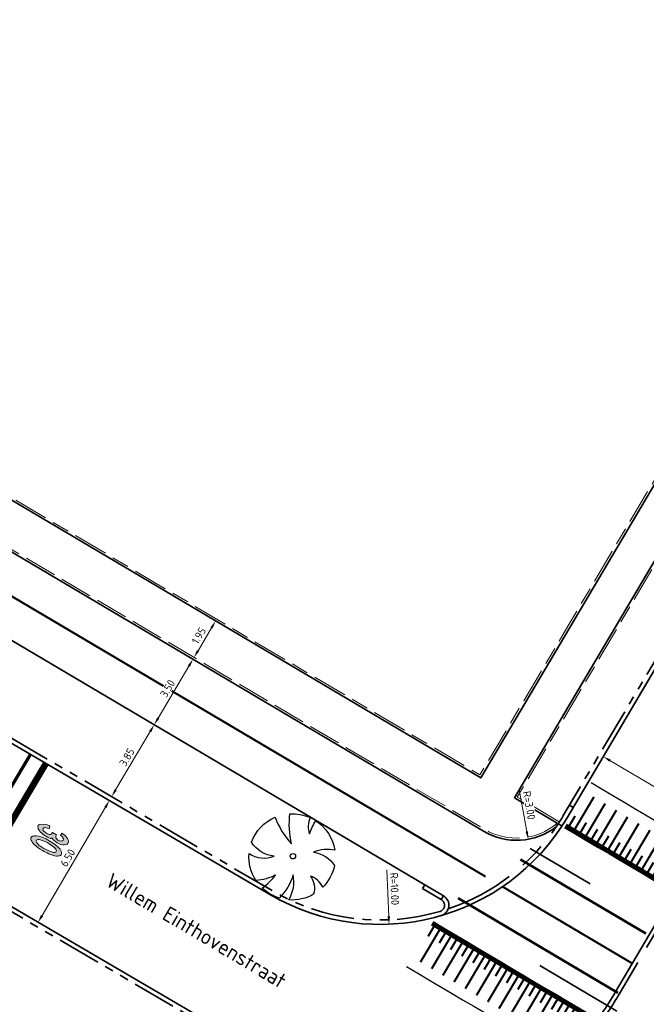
# Model space of a CAD drawing. Header units: metres. Extents: x 90561 to 91301, y 464732 to 465376.
# Tile 9 of 44: x 90888 to 90917, y 464830 to 464875. Entities that reach past the tile are written whole.
import ezdxf
from ezdxf.enums import TextEntityAlignment as Align

# ---------------------------------------------------------------- set-up
doc = ezdxf.new("R2010")
doc.units = ezdxf.units.M
for name, pattern in [('VH-GAZONBAND_100X200', [9.5, 7.5, -2]), ('VH-OPSLUITBAND_100X200', [16, 8, -2, 4, -2]), ('VH-OPSLUITBAND_150X400', [30, 16, -4, 6, -4]), ('VH-TROTTOIRBAND_180-200', [20, 10, -2, 2, -2, 2, -2]), ('VW-270-30_STREEP', [3, 2.7, -0.3]), ('VW-30-270_STREEP', [3, 0.3, -2.7]), ('VW-5050_STREEP', [1, 0.5, -0.5])]:
    doc.linetypes.add(name, pattern=pattern)
doc.layers.add('MTD-nw-markeringen', color=7, linetype='Continuous', true_color=0xffffff)
for name, color, linetype, lineweight in [('N-WE-GR-BOOM-S', 90, 'Continuous', 25), ('N-WE-VH-KANTOPSLUITING_GAZONBAND_100X200-G', 90, 'VH-GAZONBAND_100X200', 18), ('N-WE-VH-KANTOPSLUITING_OPSLUITBAND_100X200-G', 150, 'VH-OPSLUITBAND_100X200', 18), ('N-WE-VH-KANTOPSLUITING_OPSLUITBAND_200X250-G', 150, 'VH-OPSLUITBAND_150X400', 35), ('N-WE-VH-KANTOPSLUITING_TROTTOIRBAND_180 200-G', 210, 'VH-TROTTOIRBAND_180-200', 35), ('N-WE-VH-KANTOPSLUITING_VOORKANTBAND-G', 50, 'Continuous', 35), ('N-WE-VH-KANTVERHARDING-G', 210, 'Continuous', 35), ('X-XX-AL-M', 7, 'Continuous', 18), ('X-XX-AL-T35', 50, 'Continuous', 35)]:
    doc.layers.add(name, color=color, linetype=linetype, lineweight=lineweight)
for name, color, linetype, lineweight, true_color in [('N-WE-VW-MARKERING_DWARS_DRIEHOEK_5050-G', 7, 'VW-HAAIETAND50-L-N', 35, 0xffffff), ('N-WE-VW-MARKERING_DWARS_OVERSTEEK_BLOKSTREEP50-G', 7, 'VW-BLOK50-N', 50, 0xffffff), ('N-WE-VW-MARKERING_DWARS_OVERSTEEK_KANALISATIESTREEP50_010-G', 7, 'VW-5050_STREEP', 13, 0xffffff), ('N-WE-VW-MARKERING_LANGS_STREEP_27030_010-G', 7, 'VW-270-30_STREEP', 13, 0xffffff), ('N-WE-VW-MARKERING_LANGS_STREEP_30270_010-G', 7, 'VW-30-270_STREEP', 13, 0xffffff)]:
    doc.layers.add(name, color=color, linetype=linetype, lineweight=lineweight, true_color=true_color)
doc.styles.add('NLCS-ISO-M200-T18', font='NLCS-ISO.ttf', dxfattribs={"height": 0.36})
doc.linetypes.add('VW-BLOK50-N', pattern='A,0,-0.5,[148,NLCS.SHX,S=1,R=0,X=-0.5,Y=0],-0.5', length=1)
doc.linetypes.add('VW-HAAIETAND50-L-N', pattern='A,0,-0.5,[150,NLCS.SHX,S=1,R=0,X=-0.625,Y=-0.25],-0.5', length=1)
doc.dimstyles.new('NLCS-M200-T18-PIJL_L2_H1', dxfattribs={"dimscale": 0.2, "dimtxt": 2.5, "dimasz": 1.8, "dimexe": 2, "dimexo": 2, "dimgap": 0.7, "dimtad": 1, "dimzin": 0, "dimdsep": 46, "dimtxsty": 'NLCS-ISO-M200-T18', "dimcen": 0, "dimdle": 2, "dimclrd": 256, "dimclre": 256, "dimclrt": 10, "dimadec": 1, "dimazin": 0, "dimtfac": 1, "dimtdec": 3, "dimtofl": 0, "dimtmove": 0, "dimatfit": 3, "dimfxl": 2, "dimfxlon": 1, "dimtfillclr": 256, "dimtolj": 1, "dimtzin": 0, "dimlwd": -1, "dimlwe": -1, "dimarcsym": 0})

# ---------------------------------------------------------------- blocks, each defined once
blk = doc.blocks.new('*U117')
at = {"lineweight": 0}
h = blk.add_hatch(color=256, dxfattribs=at)
h.dxf.hatch_style = 1
edge = h.paths.add_edge_path(flags=16)
edge.add_line((0.2153407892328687, 2.483430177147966), (0.1922413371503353, 2.585661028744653))
edge.add_arc((1.158320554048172, 2.822681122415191), 0.9947299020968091, 179.2052304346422, 193.7848008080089, ccw=False)
edge.add_arc((2.656920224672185, 2.803869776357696), 2.493447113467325, 170.6201864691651, 179.2506680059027, ccw=False)
edge.add_arc((0.5705665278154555, 3.148508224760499), 0.3788200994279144, 155.350074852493, 170.6201864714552, ccw=False)
edge.add_arc((0.3667823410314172, 3.242022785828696), 0.1546037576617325, 125.1069921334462, 155.3500749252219, ccw=False)
edge.add_arc((0.3051497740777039, 3.300180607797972), 0.07356571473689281, 63.036497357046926, 111.7672064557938, ccw=False)
edge.add_arc((0.2150239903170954, 3.201010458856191), 0.2058804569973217, 14.218839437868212, 53.14614283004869, ccw=False)
edge.add_arc((-0.9222958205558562, 2.856651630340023), 1.394005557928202, -1.733739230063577, 16.45754424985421, ccw=False)
edge.add_arc((-1.834158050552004, 2.761717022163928), 2.305833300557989, -4.093382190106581, 1.3110847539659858, ccw=False)
edge.add_arc((0.01246871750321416, 2.619677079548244), 0.4538852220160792, 323.74353040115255, 357.151542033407, ccw=False)
edge.add_arc((0.3228775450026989, 2.398841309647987), 0.07318288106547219, 215.5350117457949, 319.4342886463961, ccw=False)
edge.add_arc((0.5639790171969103, 2.542408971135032), 0.3535917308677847, 189.6017657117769, 211.7569905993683, ccw=False)
edge = h.paths.add_edge_path()
edge.add_line((0.1593533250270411, 3.541583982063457), (0.1699737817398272, 3.558470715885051))
edge.add_arc((0.3527203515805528, 3.443537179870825), 0.2158842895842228, 112.64150768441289, 147.8332649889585, ccw=False)
edge.add_arc((0.3059313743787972, 3.555711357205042), 0.09434312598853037, 56.18569765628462, 112.64150758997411, ccw=False)
edge.add_arc((0.1737287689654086, 3.358336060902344), 0.3319026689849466, 24.172725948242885, 56.18569771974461, ccw=False)
edge.add_arc((-0.5696929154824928, 3.024654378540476), 1.146776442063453, 4.833083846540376, 24.172725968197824, ccw=False)
edge.add_arc((-7.637633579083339, 2.427032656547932), 8.239937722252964, 2.6620005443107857, 4.833083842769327, ccw=False)
edge.add_arc((-0.9892193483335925, 2.732882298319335), 1.584496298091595, -14.760658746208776, 2.7798502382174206, ccw=False)
edge.add_arc((-0.03168269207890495, 2.474197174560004), 0.5926837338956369, 322.9791172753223, 345.8372850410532, ccw=False)
edge.add_arc((0.2952359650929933, 2.227659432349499), 0.1832247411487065, 291.1123447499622, 322.97911721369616, ccw=False)
edge.add_arc((0.3251002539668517, 2.150313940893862), 0.1003139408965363, 227.5587282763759, 291.1123446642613, ccw=False)
edge.add_arc((0.5510009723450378, 2.397349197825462), 0.4350639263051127, 205.5019819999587, 227.5587284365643, ccw=False)
edge.add_arc((1.196842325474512, 2.705427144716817), 1.150621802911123, 181.525285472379, 205.5019819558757, ccw=False)
edge.add_arc((4.992560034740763, 2.815069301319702), 4.947920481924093, 177.5729836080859, 181.624506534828, ccw=False)
edge.add_arc((1.870668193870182, 2.951450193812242), 1.823058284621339, 165.9398917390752, 177.7004745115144, ccw=False)
edge.add_arc((0.7180547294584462, 3.240113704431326), 0.634847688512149, 151.6490979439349, 165.9398917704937, ccw=False)
edge = h.paths.add_edge_path()
edge.add_line((-0.433405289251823, 3.156215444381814), (-0.5506582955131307, 3.177803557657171))
edge.add_line((-0.5506582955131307, 3.177803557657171), (-0.550308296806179, 3.21589154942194))
edge.add_arc((0.08953444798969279, 3.210011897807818), 0.639869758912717, 152.0248564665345, 179.4735116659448, ccw=False)
edge.add_arc((-0.1970335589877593, 3.362223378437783), 0.3153862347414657, 121.47428038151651, 152.0248564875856, ccw=False)
edge.add_arc((-0.295007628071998, 3.522263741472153), 0.1277380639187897, 45.36828592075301, 121.4742803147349, ccw=False)
edge.add_arc((-0.5399685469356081, 3.274133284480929), 0.4764135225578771, 5.152643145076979, 45.3682859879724, ccw=False)
edge.add_arc((-1.029533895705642, 3.229987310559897), 0.9679652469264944, -19.909206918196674, 5.152643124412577, ccw=False)
edge.add_line((-0.119420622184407, 2.900365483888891), (-0.1242708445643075, 2.883806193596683))
edge.add_line((-0.1242708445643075, 2.883806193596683), (-0.1117886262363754, 2.878808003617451))
edge.add_arc((-0.1317779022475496, 2.828887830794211), 0.05377355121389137, 12.381373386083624, 68.17761069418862, ccw=False)
edge.add_arc((-1.162594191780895, 2.602599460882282), 1.109135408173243, -20.092274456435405, 12.381373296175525, ccw=False)
edge.add_arc((-0.4238798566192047, 2.332381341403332), 0.3225499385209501, 304.453067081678, 339.90772557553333, ccw=False)
edge.add_arc((-0.2943284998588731, 2.143551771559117), 0.09355177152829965, 264.91182275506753, 304.45306710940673, ccw=False)
edge.add_arc((-0.2917061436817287, 2.173003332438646), 0.123119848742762, 221.663957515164, 264.91182280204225, ccw=False)
edge.add_arc((0.1284026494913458, 2.546832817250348), 0.6854719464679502, 181.9530635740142, 221.6639574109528, ccw=False)
edge.add_line((-0.5566710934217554, 2.523471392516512), (-0.420106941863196, 2.558354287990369))
edge.add_line((-0.420106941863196, 2.558354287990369), (-0.4098457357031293, 2.482077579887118))
edge.add_arc((0.07070959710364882, 2.546724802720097), 0.4848842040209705, 187.6617782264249, 203.1929710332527)
edge.add_arc((-0.3072822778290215, 2.38477216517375), 0.07365857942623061, 203.1929710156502, 279.1865597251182)
edge.add_arc((-0.3121078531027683, 2.414610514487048), 0.1038846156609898, 279.1865597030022, 344.8563505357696)
edge.add_arc((-0.8713047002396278, 2.565950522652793), 0.6831987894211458, 344.8563506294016, 360.8224369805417)
edge.add_arc((-0.567840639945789, 2.570306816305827), 0.3797034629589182, 0.8224368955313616, 25.75633292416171)
edge.add_arc((-0.2958417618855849, 2.701540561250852), 0.07770067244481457, 25.75633297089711, 94.68945699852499)
edge.add_line((-0.302194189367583, 2.778981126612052), (-0.3554343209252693, 2.779470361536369))
edge.add_line((-0.3554343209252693, 2.779470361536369), (-0.3534509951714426, 2.995302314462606))
edge.add_line((-0.3534509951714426, 2.995302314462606), (-0.3190014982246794, 2.994985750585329))
edge.add_arc((-0.3180395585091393, 3.09966715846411), 0.1046858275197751, 269.4735117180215, 323.3515363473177)
edge.add_arc((-0.4325192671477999, 3.184837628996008), 0.2473729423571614, 323.3515362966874, 369.4055345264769)
edge.add_arc((-0.5404750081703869, 3.166954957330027), 0.3567997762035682, 9.405534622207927, 25.10110790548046)
edge.add_arc((-0.3087022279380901, 3.275530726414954), 0.1008557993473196, 25.10110782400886, 155.678290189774)
edge.add_arc((-0.06291832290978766, 3.164442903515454), 0.3705783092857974, 155.6782902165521, 181.272166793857)
for points in [[(-0.433405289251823, 3.156215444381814), (-0.5506582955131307, 3.177803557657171), (-0.550308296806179, 3.21589154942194, -0.1203433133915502), (-0.4755672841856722, 3.510167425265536, -0.1340972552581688), (-0.3617016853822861, 3.631208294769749, -0.3448450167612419), (-0.2052656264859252, 3.613166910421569, -0.1772973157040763), (-0.06548022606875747, 3.316919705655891, -0.1097909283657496), (-0.119420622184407, 2.900365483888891), (-0.1242708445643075, 2.883806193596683), (-0.1117886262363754, 2.878808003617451, -0.2483838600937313), (-0.07925501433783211, 2.840417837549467, -0.1426489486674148), (-0.1209601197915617, 2.221574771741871, -0.1559461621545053), (-0.2414033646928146, 2.066409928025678, -0.1742637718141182), (-0.3026254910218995, 2.05036865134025, -0.1909766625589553), (-0.3836836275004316, 2.091158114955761, -0.1750265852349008), (-0.5566710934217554, 2.523471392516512), (-0.420106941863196, 2.558354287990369), (-0.4098457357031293, 2.482077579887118, 0.06787154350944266), (-0.3749880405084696, 2.355763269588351, 0.3442963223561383), (-0.2955227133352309, 2.312058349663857, 0.2946469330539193), (-0.2118307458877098, 2.38747170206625, 0.06977811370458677), (-0.1881762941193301, 2.575756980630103, 0.1092259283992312), (-0.2258606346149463, 2.735304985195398, 0.3101883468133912), (-0.302194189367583, 2.778981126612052), (-0.3554343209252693, 2.779470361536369), (-0.3534509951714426, 2.995302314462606), (-0.3190014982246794, 2.994985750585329, 0.2395159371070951), (-0.2340487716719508, 3.037179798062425, 0.2036976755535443), (-0.1884719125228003, 3.225263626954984, 0.06859212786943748), (-0.2173711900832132, 3.318315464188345, 0.6406165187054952), (-0.4006068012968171, 3.317069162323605, 0.1121409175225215)], [(0.1593533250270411, 3.541583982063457), (0.1699737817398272, 3.558470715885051, -0.1547713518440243), (0.2696126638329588, 3.642783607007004, -0.2514415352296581), (0.3584336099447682, 3.634095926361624, -0.1405985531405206), (0.4765286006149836, 3.494246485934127, -0.08458597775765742), (0.5730060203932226, 3.121273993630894, -0.009473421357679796), (0.593412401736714, 2.809728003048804, -0.07668469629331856), (0.5429862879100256, 2.329181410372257, -0.1000696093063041), (0.4415255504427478, 2.117338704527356, -0.1399480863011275), (0.361233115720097, 2.056733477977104, -0.2846386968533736), (0.2574049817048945, 2.076285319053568, -0.09653895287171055), (0.1583251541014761, 2.210035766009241, -0.1050014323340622), (0.04662821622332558, 2.674799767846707, -0.0176799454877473), (0.04907796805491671, 3.024597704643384, -0.05136031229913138), (0.1022261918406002, 3.394343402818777, -0.06243629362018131)], [(0.2153407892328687, 2.483430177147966), (0.1922413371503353, 2.585661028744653, -0.06370133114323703), (0.1636863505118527, 2.836478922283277, -0.03767539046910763), (0.1968113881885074, 3.210247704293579, -0.0667272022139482), (0.2262671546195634, 3.30650382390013, -0.132731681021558), (0.277868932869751, 3.368500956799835, -0.2158912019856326), (0.3385061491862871, 3.365749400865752, -0.1715048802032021), (0.4145972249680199, 3.251580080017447, -0.07954156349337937), (0.4710715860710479, 2.814476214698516, -0.02358580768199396), (0.4657931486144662, 2.597121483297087, -0.1468112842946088), (0.3784716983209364, 2.351249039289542, -0.4871886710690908), (0.263324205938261, 2.356307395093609, -0.09697266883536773)]]:
    blk.add_lwpolyline(points, format="xyb", close=True, dxfattribs=at)
for points, const_width in [([(-2.943571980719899, 0.8999999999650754), (3.556493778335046, 0.8999999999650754)], 0.3), ([(-2.943571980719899, 0.07499999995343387), (3.556493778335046, 0.07499999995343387)], 0.15)]:
    blk.add_lwpolyline(points, dxfattribs=dict(at, const_width=const_width))
blk = doc.blocks.new('*U137')
for points, const_width in [([(0, 2.300000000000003), (0.3, 2.300000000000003)], 0.2), ([(0.3, 2.300000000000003), (0.8999999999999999, 2.300000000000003)], 0.2), ([(0.8999999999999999, 2.300000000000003), (1.5, 2.300000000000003)], 0.2), ([(1.5, 2.300000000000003), (2.1, 2.300000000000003)], 0.2), ([(2.1, 2.300000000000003), (2.7, 2.300000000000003)], 0.2), ([(2.7, 2.300000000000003), (3.3, 2.300000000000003)], 0.2), ([(3.3, 2.300000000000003), (3.9, 2.300000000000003)], 0.2), ([(3.899999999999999, 2.300000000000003), (4.5, 2.300000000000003)], 0.2), ([(4.5, 2.300000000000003), (5.1, 2.300000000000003)], 0.2), ([(5.1, 2.300000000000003), (5.699999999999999, 2.300000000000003)], 0.2), ([(0.1499999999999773, 1.7), (0.1499999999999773, 2.2)], 0.1), ([(0.4499999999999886, 0.5000000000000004), (0.4499999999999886, 2.2)], 0.1), ([(0.75, 1.7), (0.75, 2.2)], 0.1), ([(1.049999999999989, 0.5000000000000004), (1.049999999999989, 2.2)], 0.1), ([(1.35, 1.7), (1.35, 2.2)], 0.1), ([(1.649999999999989, 0.5000000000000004), (1.649999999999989, 2.2)], 0.1), ([(1.95, 1.7), (1.95, 2.2)], 0.1), ([(2.249999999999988, 0.5000000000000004), (2.249999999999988, 2.2)], 0.1), ([(2.55, 1.7), (2.55, 2.2)], 0.1), ([(2.849999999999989, 0.5000000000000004), (2.849999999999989, 2.2)], 0.1), ([(3.15, 1.7), (3.15, 2.2)], 0.1), ([(3.449999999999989, 0.5000000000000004), (3.449999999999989, 2.2)], 0.1), ([(3.75, 1.7), (3.75, 2.2)], 0.1), ([(4.049999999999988, 0.5000000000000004), (4.049999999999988, 2.2)], 0.1), ([(4.35, 1.7), (4.35, 2.2)], 0.1), ([(4.649999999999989, 0.5000000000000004), (4.649999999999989, 2.2)], 0.1), ([(4.95, 1.7), (4.95, 2.2)], 0.1), ([(5.249999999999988, 0.5000000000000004), (5.249999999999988, 2.2)], 0.1), ([(5.55, 1.7), (5.55, 2.2)], 0.1)]:
    blk.add_lwpolyline(points, dxfattribs=dict(const_width=const_width))
for points in [[(0.3, 2.4), (0, 2.4)], [(0.8999999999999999, 2.4), (0.3, 2.4)], [(1.5, 2.4), (0.8999999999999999, 2.4)], [(2.1, 2.4), (1.5, 2.4)], [(2.7, 2.4), (2.1, 2.4)], [(3.3, 2.4), (2.7, 2.4)], [(3.9, 2.4), (3.3, 2.4)], [(4.5, 2.4), (3.899999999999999, 2.4)], [(5.1, 2.4), (4.5, 2.4)], [(5.699999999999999, 2.4), (5.1, 2.4)], [(0.3, 0), (0, 0)], [(0.8999999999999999, 0), (0.3, 0)], [(1.5, 0), (0.8999999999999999, 0)], [(2.1, 0), (1.5, 0)], [(2.7, 0), (2.1, 0)], [(3.3, 0), (2.7, 0)], [(3.9, 0), (3.3, 0)], [(4.5, 0), (3.899999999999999, 0)], [(5.1, 0), (4.5, 0)], [(5.699999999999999, 0), (5.1, 0)]]:
    blk.add_lwpolyline(points)
blk = doc.blocks.new('*D158')
at = {"layer": 'Defpoints', "color": 0, "transparency": 16777216}
for p in [(90904.64473612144, 464843.6098575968), (90905.0555323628, 464833.6182988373)]:
    blk.add_point(p, dxfattribs=at)
at = {"layer": 'X-XX-AL-M', "transparency": 16777216}
blk.add_line((90904.95234034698, 464836.1281783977), (90905.04074369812, 464833.9779949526), dxfattribs=at)
blk.add_solid([(90905.10069305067, 464833.9804597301), (90904.98079434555, 464833.9755301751), (90905.0555323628, 464833.6182988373)], dxfattribs=at)
at = {"layer": 'X-XX-AL-M', "color": 10, "transparency": 16777216, "insert": (90905.30887757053, 464835.2460802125), "char_height": 0.36, "attachment_point": 5, "rotation": 272.35435157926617, "style": 'NLCS-ISO-M200-T18', "bg_fill": 3, "box_fill_scale": 1.1, "bg_fill_color": 256, "bg_fill_true_color": 13158600, "bg_fill_transparency": 0}
blk.add_mtext('\\A1;R=10.00', dxfattribs=at)
blk = doc.blocks.new('*U136')
for points, const_width in [([(0, 2.300000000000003), (0.3, 2.300000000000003)], 0.2), ([(0.3, 2.300000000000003), (0.8999999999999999, 2.300000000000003)], 0.2), ([(0.8999999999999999, 2.300000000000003), (1.5, 2.300000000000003)], 0.2), ([(1.5, 2.300000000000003), (2.1, 2.300000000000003)], 0.2), ([(2.1, 2.300000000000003), (2.7, 2.300000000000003)], 0.2), ([(2.7, 2.300000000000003), (3.3, 2.300000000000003)], 0.2), ([(3.3, 2.300000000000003), (3.9, 2.300000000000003)], 0.2), ([(3.899999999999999, 2.300000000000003), (4.5, 2.300000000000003)], 0.2), ([(4.5, 2.300000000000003), (5.1, 2.300000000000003)], 0.2), ([(5.1, 2.300000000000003), (5.699999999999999, 2.300000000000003)], 0.2), ([(5.699999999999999, 2.300000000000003), (6.299999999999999, 2.300000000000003)], 0.2), ([(6.3, 2.300000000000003), (6.9, 2.300000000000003)], 0.2), ([(6.899999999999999, 2.300000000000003), (7.5, 2.300000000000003)], 0.2), ([(7.499999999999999, 2.300000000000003), (8.1, 2.300000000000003)], 0.2), ([(8.1, 2.300000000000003), (8.7, 2.300000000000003)], 0.2), ([(0.1499999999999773, 1.7), (0.1499999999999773, 2.2)], 0.1), ([(0.4499999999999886, 0.5000000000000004), (0.4499999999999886, 2.2)], 0.1), ([(0.75, 1.7), (0.75, 2.2)], 0.1), ([(1.049999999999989, 0.5000000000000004), (1.049999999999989, 2.2)], 0.1), ([(1.35, 1.7), (1.35, 2.2)], 0.1), ([(1.649999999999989, 0.5000000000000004), (1.649999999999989, 2.2)], 0.1), ([(1.95, 1.7), (1.95, 2.2)], 0.1), ([(2.249999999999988, 0.5000000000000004), (2.249999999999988, 2.2)], 0.1), ([(2.55, 1.7), (2.55, 2.2)], 0.1), ([(2.849999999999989, 0.5000000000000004), (2.849999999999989, 2.2)], 0.1), ([(3.15, 1.7), (3.15, 2.2)], 0.1), ([(3.449999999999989, 0.5000000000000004), (3.449999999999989, 2.2)], 0.1), ([(3.75, 1.7), (3.75, 2.2)], 0.1), ([(4.049999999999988, 0.5000000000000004), (4.049999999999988, 2.2)], 0.1), ([(4.35, 1.7), (4.35, 2.2)], 0.1), ([(4.649999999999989, 0.5000000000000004), (4.649999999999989, 2.2)], 0.1), ([(4.95, 1.7), (4.95, 2.2)], 0.1), ([(5.249999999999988, 0.5000000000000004), (5.249999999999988, 2.2)], 0.1), ([(5.55, 1.7), (5.55, 2.2)], 0.1), ([(5.849999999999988, 0.5000000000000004), (5.849999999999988, 2.2)], 0.1), ([(6.149999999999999, 1.7), (6.149999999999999, 2.2)], 0.1), ([(6.449999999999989, 0.5000000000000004), (6.449999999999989, 2.2)], 0.1), ([(6.75, 1.7), (6.75, 2.2)], 0.1), ([(7.049999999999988, 0.5000000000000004), (7.049999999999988, 2.2)], 0.1), ([(7.35, 1.7), (7.35, 2.2)], 0.1), ([(7.649999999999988, 0.5000000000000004), (7.649999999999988, 2.2)], 0.1), ([(7.949999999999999, 1.7), (7.949999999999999, 2.2)], 0.1), ([(8.24999999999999, 0.5000000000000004), (8.24999999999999, 2.2)], 0.1), ([(8.55, 1.7), (8.55, 2.2)], 0.1)]:
    blk.add_lwpolyline(points, dxfattribs=dict(const_width=const_width))
for points in [[(0.3, 2.4), (0, 2.4)], [(0.8999999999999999, 2.4), (0.3, 2.4)], [(1.5, 2.4), (0.8999999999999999, 2.4)], [(2.1, 2.4), (1.5, 2.4)], [(2.7, 2.4), (2.1, 2.4)], [(3.3, 2.4), (2.7, 2.4)], [(3.9, 2.4), (3.3, 2.4)], [(4.5, 2.4), (3.899999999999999, 2.4)], [(5.1, 2.4), (4.5, 2.4)], [(5.699999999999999, 2.4), (5.1, 2.4)], [(6.299999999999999, 2.4), (5.699999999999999, 2.4)], [(6.9, 2.4), (6.3, 2.4)], [(7.5, 2.4), (6.899999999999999, 2.4)], [(8.1, 2.4), (7.499999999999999, 2.4)], [(8.7, 2.4), (8.1, 2.4)], [(0.3, 0), (0, 0)], [(0.8999999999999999, 0), (0.3, 0)], [(1.5, 0), (0.8999999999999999, 0)], [(2.1, 0), (1.5, 0)], [(2.7, 0), (2.1, 0)], [(3.3, 0), (2.7, 0)], [(3.9, 0), (3.3, 0)], [(4.5, 0), (3.899999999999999, 0)], [(5.1, 0), (4.5, 0)], [(5.699999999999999, 0), (5.1, 0)], [(6.299999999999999, 0), (5.699999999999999, 0)], [(6.9, 0), (6.3, 0)], [(7.5, 0), (6.899999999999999, 0)], [(8.1, 0), (7.499999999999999, 0)], [(8.7, 0), (8.1, 0)]]:
    blk.add_lwpolyline(points)
blk = doc.blocks.new('*D174')
at = {"layer": 'Defpoints', "color": 0, "transparency": 16777216}
for p in [(90914.91963901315, 464841.3375157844), (90920.0833778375, 464838.2820614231), (90920.08337782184, 464838.2820613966)]:
    blk.add_point(p, dxfattribs=at)
at = {"layer": 'X-XX-AL-M', "transparency": 16777216}
for p, q in [((90914.9196389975, 464841.3375157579), (90914.71594204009, 464840.993266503)), ((90915.22946332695, 464841.1541884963), (90919.77355349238, 464838.4653886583)), ((90920.08337782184, 464838.2820613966), (90919.87968086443, 464837.9378121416))]:
    blk.add_line(p, q, dxfattribs=at)
for points in [[(90915.26001787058, 464841.2058258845), (90915.19890878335, 464841.1025511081), (90914.9196389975, 464841.3375157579)], [(90919.80410803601, 464838.5170260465), (90919.74299894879, 464838.41375127), (90920.08337782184, 464838.2820613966)]]:
    blk.add_solid(points, dxfattribs=at)
at = {"layer": 'X-XX-AL-M', "color": 10, "transparency": 16777216, "insert": (90917.66446597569, 464840.0851879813), "char_height": 0.36, "attachment_point": 5, "rotation": 329.3866208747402, "style": 'NLCS-ISO-M200-T18', "bg_fill": 3, "box_fill_scale": 1.1, "bg_fill_color": 256, "bg_fill_true_color": 13158600, "bg_fill_transparency": 0}
blk.add_mtext('\\A1;6.00', dxfattribs=at)
blk = doc.blocks.new('*D177')
at = {"layer": 'Defpoints', "color": 0, "transparency": 16777216}
for p in [(90897.06927922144, 464847.5804078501), (90896.0762737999, 464845.9021825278), (90896.0762737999, 464845.9021825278)]:
    blk.add_point(p, dxfattribs=at)
at = {"layer": 'X-XX-AL-M', "transparency": 16777216}
for p, q in [((90897.06927922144, 464847.5804078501), (90896.72502787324, 464847.7841012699)), ((90896.8859551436, 464847.2705816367), (90896.25959787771, 464846.2120087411)), ((90896.0762737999, 464845.9021825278), (90895.7320224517, 464846.1058759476))]:
    blk.add_line(p, q, dxfattribs=at)
for points in [[(90896.83431744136, 464847.3011356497), (90896.93759284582, 464847.2400276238), (90897.06927922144, 464847.5804078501)], [(90896.20796017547, 464846.2425627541), (90896.31123557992, 464846.1814547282), (90896.0762737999, 464845.9021825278)]]:
    blk.add_solid(points, dxfattribs=at)
at = {"layer": 'X-XX-AL-M', "color": 10, "transparency": 16777216, "insert": (90896.29737543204, 464846.9042499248), "char_height": 0.36, "attachment_point": 5, "rotation": 59.387209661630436, "style": 'NLCS-ISO-M200-T18', "bg_fill": 3, "box_fill_scale": 1.1, "bg_fill_color": 256, "bg_fill_true_color": 13158600, "bg_fill_transparency": 0}
blk.add_mtext('\\A1;1.95', dxfattribs=at)
blk = doc.blocks.new('*D178')
at = {"layer": 'Defpoints', "color": 0, "transparency": 16777216}
for p in [(90896.02535044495, 464845.8161196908), (90894.24303302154, 464842.803920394), (90894.24303302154, 464842.803920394)]:
    blk.add_point(p, dxfattribs=at)
at = {"layer": 'X-XX-AL-M', "transparency": 16777216}
for p, q in [((90896.02535044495, 464845.8161196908), (90895.68109909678, 464846.0198131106)), ((90895.84202636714, 464845.5062934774), (90894.42635709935, 464843.1137466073)), ((90894.24303302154, 464842.803920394), (90893.89878167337, 464843.0076138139))]:
    blk.add_line(p, q, dxfattribs=at)
for points in [[(90895.7903886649, 464845.5368474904), (90895.89366406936, 464845.4757394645), (90896.02535044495, 464845.8161196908)], [(90894.3747193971, 464843.1443006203), (90894.47799480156, 464843.0831925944), (90894.24303302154, 464842.803920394)]]:
    blk.add_solid(points, dxfattribs=at)
at = {"layer": 'X-XX-AL-M', "color": 10, "transparency": 16777216, "insert": (90894.85879065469, 464844.4729747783), "char_height": 0.36, "attachment_point": 5, "rotation": 59.38720966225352, "style": 'NLCS-ISO-M200-T18', "bg_fill": 3, "box_fill_scale": 1.1, "bg_fill_color": 256, "bg_fill_true_color": 13158600, "bg_fill_transparency": 0}
blk.add_mtext('\\A1;3.50', dxfattribs=at)
blk = doc.blocks.new('*D179')
at = {"layer": 'Defpoints', "color": 0, "transparency": 16777216}
for p in [(90894.24303302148, 464842.8039203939), (90892.28093807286, 464839.4898092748), (90892.2809380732, 464839.4898092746)]:
    blk.add_point(p, dxfattribs=at)
at = {"layer": 'X-XX-AL-M', "transparency": 16777216}
for p, q in [((90894.24303302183, 464842.8039203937), (90894.58723263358, 464842.6001395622)), ((90894.05963027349, 464842.4941407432), (90892.46434082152, 464839.7995889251)), ((90892.2809380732, 464839.4898092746), (90892.62513768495, 464839.2860284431))]:
    blk.add_line(p, q, dxfattribs=at)
for points in [[(90894.00800033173, 464842.5247078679), (90894.11126021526, 464842.4635736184), (90894.24303302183, 464842.8039203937)], [(90892.41271087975, 464839.8301560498), (90892.51597076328, 464839.7690218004), (90892.2809380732, 464839.4898092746)]]:
    blk.add_solid(points, dxfattribs=at)
at = {"layer": 'X-XX-AL-M', "color": 10, "transparency": 16777216, "insert": (90892.98662585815, 464841.3098894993), "char_height": 0.36, "attachment_point": 5, "rotation": 59.37266012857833, "style": 'NLCS-ISO-M200-T18', "bg_fill": 3, "box_fill_scale": 1.1, "bg_fill_color": 256, "bg_fill_true_color": 13158600, "bg_fill_transparency": 0}
blk.add_mtext('\\A1;3.85', dxfattribs=at)
blk = doc.blocks.new('*D180')
at = {"layer": 'Defpoints', "color": 0, "transparency": 16777216}
for p in [(90892.20632965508, 464839.2993593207), (90888.89627200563, 464833.7052080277), (90888.9237064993, 464833.6891556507)]:
    blk.add_point(p, dxfattribs=at)
at = {"layer": 'X-XX-AL-M', "transparency": 16777216}
for p, q in [((90892.17889516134, 464839.3154116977), (90891.83365185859, 464839.5174192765)), ((90891.99708834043, 464839.0046927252), (90889.07807882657, 464834.0159270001)), ((90888.89627200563, 464833.7052080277), (90888.55102870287, 464833.9072156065))]:
    blk.add_line(p, q, dxfattribs=at)
for points in [[(90891.945301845, 464839.034993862), (90892.04887483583, 464838.9743915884), (90892.17889516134, 464839.3154116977)], [(90889.02629233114, 464834.046228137), (90889.12986532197, 464833.9856258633), (90888.89627200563, 464833.7052080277)]]:
    blk.add_solid(points, dxfattribs=at)
at = {"layer": 'X-XX-AL-M', "color": 10, "transparency": 16777216, "insert": (90890.26138894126, 464836.6719159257), "char_height": 0.36, "attachment_point": 5, "rotation": 59.66738988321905, "style": 'NLCS-ISO-M200-T18', "bg_fill": 3, "box_fill_scale": 1.1, "bg_fill_color": 256, "bg_fill_true_color": 13158600, "bg_fill_transparency": 0}
blk.add_mtext('\\A1;6.50', dxfattribs=at)
blk = doc.blocks.new('baz_boom01')
blk.add_lwpolyline([(0.7437957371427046, -0.6215009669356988, -0.2174899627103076), (0.8788644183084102, -1.749109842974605, -0.1471854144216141), (-0.2457496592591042, -1.966329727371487, 0.2157364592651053), (-0.1998258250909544, -1.20970709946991, -0.2249887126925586), (-0.7580249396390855, -1.844032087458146, -0.1508514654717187), (-1.679613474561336, -1.118882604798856, 0.1902964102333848), (-0.6549845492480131, -0.5438133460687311, -0.1293764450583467), (-1.890124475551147, -0.7265218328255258, -0.1158764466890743), (-2.025500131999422, 0.1724235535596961, 0.07840481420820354), (-1.165650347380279, 0.07768745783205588, -0.1151596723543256), (-1.937616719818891, 0.6165013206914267, -0.1662892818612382), (-1.170277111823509, 1.649137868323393, 0.2570713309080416), (-0.5439702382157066, 0.676991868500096, -0.2301272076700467), (-0.7063860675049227, 1.885275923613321, -0.2091577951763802), (0.8826218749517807, 1.769330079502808, 0.102084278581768), (0.3996513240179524, 0.4106343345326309, -0.07921942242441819), (1.428139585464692, 1.346152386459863, -0.1219052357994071), (1.880843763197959, 0.5052375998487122, 0.1915416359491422), (1.276664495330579, 0.05549106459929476, -0.05700201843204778), (1.932230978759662, 0.2200640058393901, -0.2121529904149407), (1.43556545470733, -1.315719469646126, 0.1478605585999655)], format="xyb", close=True)
blk.add_circle((0, 0), 0.125)
blk = doc.blocks.new('*D292')
at = {"layer": 'Defpoints', "color": 0, "transparency": 16777216}
for p in [(90910.92858932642, 464840.4837028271), (90911.46411415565, 464837.5318875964)]:
    blk.add_point(p, dxfattribs=at)
at = {"layer": 'X-XX-AL-M', "transparency": 16777216}
blk.add_line((90911.04783285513, 464839.8264319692), (90911.39985117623, 464837.8861054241), dxfattribs=at)
blk.add_solid([(90911.45888748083, 464837.8968159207), (90911.34081487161, 464837.8753949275), (90911.46411415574, 464837.5318875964)], dxfattribs=at)
at = {"layer": 'X-XX-AL-M', "color": 10, "transparency": 16777216, "insert": (90911.5065708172, 464839.090500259), "char_height": 0.36, "attachment_point": 5, "rotation": 280.28288317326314, "style": 'NLCS-ISO-M200-T18', "bg_fill": 3, "box_fill_scale": 1.1, "bg_fill_color": 256, "bg_fill_true_color": 13158600, "bg_fill_transparency": 0}
blk.add_mtext('\\A1;R=3.00', dxfattribs=at)

msp = doc.modelspace()

# ---------------------------------------------------------------- linework, layer by layer
at = {"layer": 'N-WE-VH-KANTOPSLUITING_GAZONBAND_100X200-G', "ltscale": 0.2, "flags": 128}
msp.add_lwpolyline([(90912.80292348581, 464838.2708152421, -0.3195141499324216), (90909.45181203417, 464837.9878805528), (90879.74183793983, 464855.5672633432, 0.15279822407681), (90876.19542785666, 464856.4015345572, -0.2589652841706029), (90871.88087855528, 464858.4042940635, 0.1021257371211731), (90867.81256511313, 464862.1029520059), (90825.76210690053, 464886.9842528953, -0.1014720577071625), (90821.32764971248, 464891.0053177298, 0.1014722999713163), (90817.2800802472, 464894.6755580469), (90815.63357766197, 464895.6497932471)], format="xyb", dxfattribs=at)
at = {"layer": 'N-WE-VH-KANTOPSLUITING_OPSLUITBAND_100X200-G', "ltscale": 0.2, "flags": 128}
msp.add_lwpolyline([(90957.69326417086, 464922.3987845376), (90913.28868698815, 464847.3369008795), (90909.24097497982, 464840.4946132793), (90880.28066227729, 464857.6304216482), (90869.8880332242, 464863.7796942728), (90827.03519303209, 464889.1358224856, -0.101471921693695), (90823.34477614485, 464892.4822066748, 0.02662614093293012), (90822.26037113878, 464893.8089234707), (90830.86727472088, 464908.3549998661)], format="xyb", dxfattribs=at)
msp.add_lwpolyline([(90912.88194840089, 464838.3402503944), (90910.96223172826, 464839.4761461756), (90915.01000066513, 464846.3185300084), (90959.43593292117, 464921.4165124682)], dxfattribs=at)
at = {"layer": 'N-WE-VH-KANTOPSLUITING_OPSLUITBAND_200X250-G', "ltscale": 0.2, "flags": 128}
for points in [[(90907.78147960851, 464834.3254168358, 0.1679858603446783), (90912.84604751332, 464838.2452987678, 0.1617969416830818)], [(90914.83343532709, 464829.1273554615, 0.01866604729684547), (90915.64910436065, 464830.395352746), (90918.3625900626, 464834.9811621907)]]:
    msp.add_lwpolyline(points, format="xyb", dxfattribs=at)
at = {"layer": 'N-WE-VH-KANTOPSLUITING_TROTTOIRBAND_180 200-G', "ltscale": 0.2, "flags": 128}
for points in [[(90912.84604751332, 464838.2452987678, 0.01123915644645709), (90913.07884286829, 464838.6192821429), (90916.95398362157, 464845.1682965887), (90960.46846461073, 464918.725553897, 0.4206812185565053), (90959.80137135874, 464921.2110595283), (90958.92968761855, 464921.7011283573)], [(90907.3939731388, 464834.2033866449, -0.2062925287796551), (90899.69555044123, 464835.151396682), (90877.93996087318, 464847.8809527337)], [(90875.86588118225, 464840.4408943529, -0.06054317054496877), (90878.54698722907, 464839.4826534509, -0.01630362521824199), (90879.68183698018, 464838.8673899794), (90904.73449398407, 464824.2086651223, 0.3873524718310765), (90912.85677333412, 464826.186333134), (90914.8356983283, 464829.1258319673)], [(90906.60195451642, 464835.2587618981), (90907.46258288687, 464834.7495283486, -0.656222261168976), (90907.3939731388, 464834.2033866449)]]:
    msp.add_lwpolyline(points, format="xyb", dxfattribs=at)
at = {"layer": 'N-WE-VH-KANTOPSLUITING_VOORKANTBAND-G', "ltscale": 0.2, "flags": 128}
for points in [[(90870.21548309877, 464851.1975075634, -0.05931455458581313), (90876.71784506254, 464848.3643123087), (90899.59454665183, 464834.9787750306, 0.4127790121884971), (90913.25096749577, 464838.5174336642), (90917.1261188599, 464845.0664660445), (90960.64059984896, 464918.6237233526, 0.4206812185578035), (90959.89938512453, 464921.3853962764), (90957.79399751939, 464922.5690650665)], [(90957.77933178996, 464922.3478692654), (90913.37475460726, 464847.2859856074), (90909.27612254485, 464840.3576223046), (90880.22973892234, 464857.5443588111), (90869.83711013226, 464863.6936312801), (90826.98426950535, 464889.0497597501, -0.1014719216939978), (90823.26409127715, 464892.423130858, 0.02778077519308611), (90822.1365882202, 464893.7960980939), (90830.78121186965, 464908.405923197)], [(90868.15697252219, 464839.7902802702, -0.1148289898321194), (90873.47642810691, 464840.9294250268, -0.1120907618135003), (90878.63652788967, 464839.6614898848, -0.01630362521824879), (90879.78284076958, 464839.0400116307), (90904.83296265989, 464824.3827701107, 0.3872141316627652), (90912.69090244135, 464826.298077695), (90914.85518384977, 464829.512905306, 0.01455615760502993), (90915.47697973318, 464830.4972012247), (90922.28998654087, 464842.0112294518), (90965.62486703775, 464915.2648885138, -0.4150461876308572), (90971.11395835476, 464916.6651806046), (90971.52712374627, 464916.4191753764)], [(90912.74809948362, 464838.0984601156, -0.3054916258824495), (90909.40088867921, 464837.9018177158), (90879.69091458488, 464855.4812005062, 0.1527982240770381), (90876.2026423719, 464856.3017951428, -0.2589652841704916), (90871.80004104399, 464858.3454272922, 0.1021257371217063), (90867.76164167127, 464862.0168892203), (90825.71118345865, 464886.8981901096, -0.1014720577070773), (90821.24696481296, 464890.9462419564, 0.1014722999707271), (90817.22915688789, 464894.5894952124), (90815.60092084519, 464895.5529221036)], [(90906.7038012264, 464835.4308875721), (90907.56442959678, 464834.9216540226, -0.6562222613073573), (90907.45008001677, 464834.0114178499)]]:
    msp.add_lwpolyline(points, format="xyb", dxfattribs=at)
for points in [[(90912.8029234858, 464838.2708152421), (90910.82525361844, 464839.4410019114), (90914.92393304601, 464846.3694452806), (90959.34874338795, 464921.465531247)], [(90913.36381083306, 464839.1008799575), (90913.53593546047, 464838.9990314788)], [(90912.84604751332, 464838.2452987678), (90913.01834385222, 464838.1433510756)], [(90906.60195451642, 464835.2587618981), (90906.70380122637, 464835.4308875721)], [(90907.46258288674, 464834.7495283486), (90907.56442959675, 464834.9216540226)]]:
    msp.add_lwpolyline(points, dxfattribs=at)
at = {"layer": 'N-WE-VH-KANTVERHARDING-G', "ltscale": 0.2, "flags": 128}
msp.add_lwpolyline([(90878.87893611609, 464851.8948519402), (90906.7038012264, 464835.4308875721)], dxfattribs=at)
at = {"layer": 'N-WE-VW-MARKERING_DWARS_DRIEHOEK_5050-G', "flags": 128}
for points in [[(90914.31955877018, 464835.4758625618), (90911.55666649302, 464837.1106650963)], [(90912.00622474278, 464831.7124743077), (90915.543122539, 464829.6196929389)]]:
    msp.add_lwpolyline(points, dxfattribs=at)
at = {"layer": 'N-WE-VW-MARKERING_DWARS_OVERSTEEK_BLOKSTREEP50-G', "flags": 128}
for points in [[(90916.87950489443, 464833.1862373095), (90911.10466269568, 464836.6032097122)], [(90915.59303505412, 464830.4616160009), (90908.23257765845, 464834.8167964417)]]:
    msp.add_lwpolyline(points, dxfattribs=at)
at = {"layer": 'N-WE-VW-MARKERING_DWARS_OVERSTEEK_KANALISATIESTREEP50_010-G', "const_width": 0.1, "flags": 128}
msp.add_lwpolyline([(90916.25533498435, 464831.8126269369), (90910.27949277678, 464835.3485309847)], dxfattribs=at)
at = {"layer": 'N-WE-VW-MARKERING_LANGS_STREEP_27030_010-G', "const_width": 0.1, "flags": 128}
msp.add_lwpolyline([(90909.50139668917, 464835.8089316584), (90905.19825492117, 464838.3550995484)], dxfattribs=at)
at = {"layer": 'N-WE-VW-MARKERING_LANGS_STREEP_30270_010-G', "const_width": 0.1, "flags": 128}
msp.add_lwpolyline([(90905.19825492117, 464838.3550995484), (90882.86180144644, 464851.5715879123)], dxfattribs=at)

# ---------------------------------------------------------------- block references
at = {"layer": 'MTD-nw-markeringen'}
for name, p, rotation in [('*U117', (90886.98270046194, 464838.9477856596), 239.3872096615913), ('*U137', (90919.26273707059, 464837.2372055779), 149.3872096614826)]:
    msp.add_blockref(name, p, dxfattribs=dict(at, rotation=rotation))
at = {"layer": 'MTD-nw-markeringen', "xscale": -1, "rotation": 329.3860320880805}
msp.add_blockref('*U136', (90913.34708676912, 464827.2397001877), dxfattribs=at)
at = {"layer": 'N-WE-GR-BOOM-S', "rotation": 50.8791053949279}
msp.add_blockref('baz_boom01', (90900.6298354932, 464836.7481469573), dxfattribs=at)

# ---------------------------------------------------------------- texts
at = {"layer": 'X-XX-AL-T35', "style": 'NLCS-ISO-M200-T18'}
msp.add_text('Willem Einthovenstraat', height=0.7, rotation=329.399999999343, dxfattribs=at).set_placement((90896.18711019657, 464833.3273283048), align=Align.MIDDLE)

# ---------------------------------------------------------------- next in the draw order: dimensions: what is measured, and where the dimension line sits
at = {"layer": 'X-XX-AL-M'}
for p1, p2, distance, picture, middle in [((90897.06927922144, 464847.5804078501), (90896.07627379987, 464845.9021825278), 2.504765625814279e-11, '*D177', (90896.29737543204, 464846.9042499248)), ((90894.24303302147, 464842.8039203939), (90892.28093807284, 464839.4898092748), 4.020098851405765e-10, '*D179', (90892.98662585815, 464841.3098894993)), ((90914.91963901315, 464841.3375157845), (90920.08337783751, 464838.2820614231), -3.0824313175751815e-08, '*D174', (90917.66446597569, 464840.0851879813))]:
    dim = msp.add_aligned_dim(p1=p1, p2=p2, distance=distance, dimstyle='NLCS-M200-T18-PIJL_L2_H1', override={"dimtfill": 1}, dxfattribs=at)
    dim.commit()
    dim.dimension.update_dxf_attribs({"geometry": picture, "text_midpoint": middle})
for center, mpoint, picture, middle in [((90904.64473612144, 464843.6098575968), (90905.0555323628, 464833.6182988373), '*D158', (90904.98914769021, 464835.2329347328)), ((90910.92858932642, 464840.4837028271), (90911.46411415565, 464837.5318875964), '*D292', (90911.19171052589, 464839.0333776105))]:
    dim = msp.add_radius_dim(center=center, mpoint=mpoint, dimstyle='NLCS-M200-T18-PIJL_L2_H1', override={"dimpost": 'R=<>', "dimtfill": 1}, dxfattribs=at)
    dim.commit()
    dim.dimension.update_dxf_attribs({"geometry": picture, "text_midpoint": middle, "dimtype": 164})

# ---------------------------------------------------------------- next in the draw order: dimensions: what is measured, and where the dimension line sits
for p1, p2, distance, picture, middle in [((90896.02535044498, 464845.8161196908), (90894.24303302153, 464842.803920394), 1.252382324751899e-11, '*D178', (90894.85879065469, 464844.4729747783)), ((90892.20632965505, 464839.2993593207), (90888.92370649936, 464833.6891556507), -0.03178569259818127, '*D180', (90890.26138894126, 464836.6719159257))]:
    dim = msp.add_aligned_dim(p1=p1, p2=p2, distance=distance, dimstyle='NLCS-M200-T18-PIJL_L2_H1', override={"dimtfill": 1}, dxfattribs=at)
    dim.commit()
    dim.dimension.update_dxf_attribs({"geometry": picture, "text_midpoint": middle})

doc.saveas('drawing.dxf')
